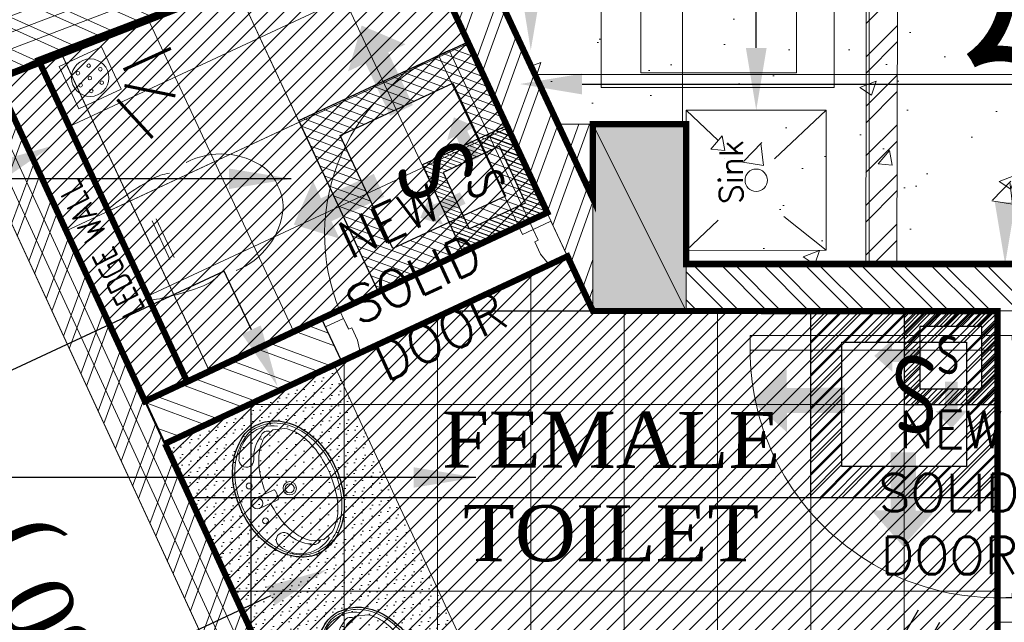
# Model space of a CAD drawing. Header units: millimetres. Extents: x 52937 to 262245, y 6619 to 63681.
# Tile 9 of 56: x 61606 to 64771, y 41341 to 43276. Entities that reach past the tile are written whole.
import ezdxf

# ---------------------------------------------------------------- set-up
doc = ezdxf.new("R2010")
doc.units = ezdxf.units.MM
doc.linetypes.add('CONTINU', pattern=[0])
for name, color, linetype, lineweight in [('AL_F-SLAT-WALL', 8, 'Continuous', 15), ('COLUMN', 8, 'Continuous', 0), ('COUNTERS', 8, 'Continuous', 18), ('FALSE-CEILING', 8, 'Continuous', 13), ('FLOORING-WITH-HATCH', 8, 'Continuous', 20), ('HATCH', 8, 'Continuous', 5), ('P-DRAIN-HOLE', 8, 'Continuous', 0), ('P-SINK', 8, 'Continuous', 20), ('P-WASH-BASIN', 8, 'Continuous', 0), ('P-WATER-CLOSET', 8, 'Continuous', 0), ('SINGLE-DOORS', 8, 'Continuous', 0), ('TEXT', 8, 'Continuous', 5), ('WALL-HATCH', 8, 'Continuous', 5), ('WALLS', 8, 'Continuous', 5), ('WATER-COOLER', 8, 'Continuous', 20)]:
    doc.layers.add(name, color=color, linetype=linetype, lineweight=lineweight)
for name, color, linetype in [('AREA', 8, 'Continuous'), ('ARROWS', 6, 'Continuous'), ('E-16A-RAW-POINT', 6, 'Continuous'), ('LEGEND-TABLE', 8, 'Continuous'), ('RAISED-FLOOR-AREA', 8, 'Continuous')]:
    doc.layers.add(name, color=color, linetype=linetype)
doc.styles.add('1', font='isocpeur.ttf', dxfattribs={"width": 0.75})
doc.styles.add('ARIAL', font='romans.shx', dxfattribs={"width": 0.8})
doc.styles.add('Scale_50', font='simplex.shx', dxfattribs={"height": 75})
doc.styles.get("Standard").update_dxf_attribs({"font": 'arial.ttf'})
doc.styles.add('style1', font='swiss.ttf', dxfattribs={"height": 8})
doc.styles.add('survey', font='times.ttf')
doc.linetypes.add('ZIGZAG', pattern='A,0.0001,-0.2,[131,ltypeshp.shx,S=0.2,R=0,X=-0.2,Y=0],-0.4,[131,ltypeshp.shx,S=0.2,R=180,X=0.2,Y=0],-0.2', length=0.8001)
doc.dimstyles.new('Nilesh', dxfattribs={"dimtxt": 150, "dimasz": 100, "dimexe": 50, "dimexo": 50, "dimgap": 10, "dimtad": 0, "dimdec": 0, "dimrnd": 5, "dimzin": 0, "dimdsep": 46, "dimtxsty": 'Standard', "dimblk": 'ARCHTICK', "dimcen": 0.09, "dimclrd": 5, "dimclre": 8, "dimclrt": 7, "dimadec": 0, "dimazin": 0, "dimtfac": 1, "dimtdec": 0, "dimtofl": 0, "dimtmove": 1, "dimatfit": 3, "dimfxl": 0.18, "dimtolj": 1, "dimtzin": 0, "dimarcsym": 0})
pattern_1 = [(45, (-10519421.81338038, -1781447.460214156), (-26.51650429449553, 26.51650429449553), [])]

# ---------------------------------------------------------------- blocks, each defined once
blk = doc.blocks.new('SINK')
at = {"layer": 'P-SINK'}
for p, q in [((-1075086.489999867, -1125965.55612578), (-1074989.402143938, -1126068.311814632)), ((-1074636.489999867, -1125965.55612578), (-1074733.577855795, -1126068.311814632)), ((-1075086.489999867, -1126415.55612578), (-1074978.244074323, -1126278.754589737)), ((-1074636.489999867, -1126415.55612578), (-1074792.270565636, -1126248.956455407))]:
    blk.add_line(p, q, dxfattribs=at)
blk.add_lwpolyline([(-1074636.489999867, -1126415.55612578), (-1074636.489999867, -1125965.55612578), (-1075086.489999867, -1125965.55612578), (-1075086.489999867, -1126415.55612578)], close=True, dxfattribs=at)
blk.add_circle((-1074861.489999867, -1126190.55612578), 36.03669023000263, dxfattribs=at)
at = {"layer": 'P-SINK', "insert": (-1074937.90898223, -1126071.960816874), "char_height": 74.99999999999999, "width": 574.3115482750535, "attachment_point": 1, "rotation": 0.00029724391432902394, "style": 'Scale_50'}
blk.add_mtext('Sink   ', dxfattribs=at)
blk = doc.blocks.new('WATER-COOLER-M15')
at = {"layer": 'WATER-COOLER'}
for points in [[(-1057393.061917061, -1158885.550681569), (-1057393.064511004, -1159635.550681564), (-1058143.064511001, -1159635.548087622), (-1058143.061917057, -1158885.548087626)], [(-1057515.142558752, -1158938.824874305), (-1057515.144806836, -1159588.824874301), (-1058015.144806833, -1159588.823145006), (-1058015.142558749, -1158938.82314501)]]:
    blk.add_lwpolyline(points, close=True, dxfattribs=at)
at = {"layer": 'WATER-COOLER', "insert": (-1057916.838678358, -1159057.017467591, 53342.10100800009), "char_height": 74.99999999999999, "width": 574.3115482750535, "attachment_point": 3, "rotation": 89.99980183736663, "style": 'Scale_50'}
blk.add_mtext('M15 \\PWater  Cooler   ', dxfattribs=at)
blk = doc.blocks.new('A$C0FCE1A72')
at = {"layer": 'FLOORING-WITH-HATCH', "ltscale": 0.2}
h = blk.add_hatch(dxfattribs=at)
h.set_pattern_fill('ANSI31', color=256, scale=100, angle=540, style=0)
h.set_pattern_definition([(224.9999999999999, (-753112.874733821, -3701586.918195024), (8.838834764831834, -8.838834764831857), [])])
h.paths.add_polyline_path([(95.88999002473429, 377.8900506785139), (95.88999002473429, 77.89005067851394), (395.8899900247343, 77.89005067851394), (395.8899900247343, 377.8900506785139)])
h.paths.add_polyline_path([(145.8899900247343, 327.8900506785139), (145.8899900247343, 127.8900506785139), (345.8899900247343, 127.8900506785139), (345.8899900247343, 327.8900506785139)], flags=16)
at = {"layer": 'FLOORING-WITH-HATCH', "ltscale": 125}
for points in [[(57.18103921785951, 254.3131865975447), (150.6618353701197, 254.5625193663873), (150.9111681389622, 214.0972323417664), (57.43037198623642, 213.8478995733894), (57.50956800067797, 183.0099244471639), (-0.0004168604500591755, 233.7274430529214), (57.1018432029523, 285.1511617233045)], [(227.2168541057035, 57.18109987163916), (226.967521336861, 150.6618960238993), (267.4328083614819, 150.9112287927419), (267.6821411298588, 57.43043264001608), (298.5201162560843, 57.50962865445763), (247.8025976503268, -0.0003562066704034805), (196.3788789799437, 57.10190385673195)]]:
    blk.add_hatch(color=0, dxfattribs=at).paths.add_polyline_path(points)
at = {"layer": 'FLOORING-WITH-HATCH', "color": 41, "lineweight": 25}
for points in [[(95.88999002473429, 377.8900506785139), (95.88999002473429, 77.89005067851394), (395.8899900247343, 77.89005067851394), (395.8899900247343, 377.8900506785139)], [(145.8899900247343, 327.8900506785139), (145.8899900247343, 127.8900506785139), (345.8899900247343, 127.8900506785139), (345.8899900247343, 327.8900506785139)]]:
    blk.add_lwpolyline(points, close=True, dxfattribs=at)
at = {"layer": 'FLOORING-WITH-HATCH', "linetype": 'ZIGZAG', "ltscale": 100, "insert": (199.5763221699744, 299.4771460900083), "char_height": 125, "width": 163.1779044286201, "attachment_point": 1, "rotation": 0.3172134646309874, "style": '1'}
blk.add_mtext('S', dxfattribs=at)
blk = doc.blocks.new('_ArchTick')
at = {"color": 0, "linetype": 'ByBlock', "const_width": 0.15}
blk.add_lwpolyline([(-0.5, -0.5), (0.5, 0.5)], dxfattribs=at)
blk = doc.blocks.new('A$C607846D0')
at = {"layer": 'FALSE-CEILING', "ltscale": 125}
for points in [[(262.5717767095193, 641.2191415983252), (262.073265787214, 454.3155181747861), (342.9787466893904, 453.8170072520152), (343.4772576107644, 640.7206306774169), (405.1340847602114, 640.5622877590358), (303.7304982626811, 755.5465946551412), (200.9149495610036, 641.3774845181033)], [(677.2073493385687, 247.077212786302), (490.3037259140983, 246.5787018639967), (489.8052149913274, 327.4841827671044), (676.7088384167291, 327.982693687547), (676.5504954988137, 389.6395208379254), (791.5348023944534, 288.2359343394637), (677.3656922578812, 185.4203856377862)]]:
    blk.add_hatch(color=0, dxfattribs=at).paths.add_polyline_path(points)
at = {"layer": 'FALSE-CEILING', "ltscale": 0.2}
h = blk.add_hatch(dxfattribs=at)
h.set_pattern_fill('ANSI31', color=256, scale=199.9379884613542, angle=360, style=0)
h.set_pattern_definition([(44.99999999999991, (1502530.487630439, 7402277.813184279), (-17.67218843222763, 17.67218843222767), [])])
h.paths.add_polyline_path([(-0.0005136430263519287, 0.0001165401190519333), (-0.0005136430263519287, 599.8140819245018), (599.8134517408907, 599.8140819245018), (599.8134517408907, 0.0001165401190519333)])
h.paths.add_polyline_path([(99.96848058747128, 99.96911077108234), (99.96848058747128, 499.8450876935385), (499.8444575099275, 499.8450876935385), (499.8444575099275, 99.96911077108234)], flags=16)
at = {"layer": 'FALSE-CEILING', "color": 41, "lineweight": 25}
for points in [[(-0.0005136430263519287, 0.0001165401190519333), (-0.0005136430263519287, 599.8140819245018), (599.8134517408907, 599.8140819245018), (599.8134517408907, 0.0001165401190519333)], [(99.96848058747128, 99.96911077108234), (99.96848058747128, 499.8450876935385), (499.8444575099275, 499.8450876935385), (499.8444575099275, 99.96911077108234)]]:
    blk.add_lwpolyline(points, close=True, dxfattribs=at)
at = {"layer": 'FALSE-CEILING', "linetype": 'ZIGZAG', "ltscale": 100, "insert": (192.3716533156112, 143.1523869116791), "char_height": 249.9224855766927, "width": 326.2546197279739, "attachment_point": 7, "rotation": 359.68278653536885, "style": '1'}
blk.add_mtext('S', dxfattribs=at)
blk = doc.blocks.new('BASIN-C')
at = {"layer": 'P-WASH-BASIN'}
for points in [[(0, 0, -0.0732206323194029), (0.1142419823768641, -0.0168199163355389, -0.0842041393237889), (0.2043538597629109, -0.0615075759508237, -0.1064785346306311), (0.2732581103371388, -0.1384633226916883, -0.1518998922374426), (0.2889999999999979, -0.2100000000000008, -0.1302532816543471), (0.2686908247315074, -0.2866376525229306, -0.1064785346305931), (0.2043538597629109, -0.358492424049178, -0.0842041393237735), (0.1142419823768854, -0.4031800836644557, -0.0732206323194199), (0, -0.4200000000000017, -0.0732206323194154), (-0.1142419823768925, -0.4031800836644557, -0.0842041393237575), (-0.2043538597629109, -0.358492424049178, -0.1064785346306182), (-0.2686908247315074, -0.2866376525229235, -0.1302532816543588), (-0.2889999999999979, -0.2100000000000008, -0.1302532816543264), (-0.2686908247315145, -0.1333623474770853, -0.1064785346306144), (-0.2043538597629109, -0.0615075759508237, -0.0842041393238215), (-0.1142419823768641, -0.016819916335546, -0.0732206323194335)], [(0, -0.0090000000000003, -0.0732206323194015), (0.1116480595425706, -0.0254380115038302, -0.0842041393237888), (0.1990633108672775, -0.0687883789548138, -0.1064785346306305), (0.2654392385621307, -0.1429203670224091, -0.1527517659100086), (0.2799994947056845, -0.2096162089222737, -0.1309228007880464), (0.2608719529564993, -0.2821806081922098, -0.1064785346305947), (0.1990633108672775, -0.3512116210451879, -0.0842041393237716), (0.1116480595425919, -0.3945619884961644, -0.0732206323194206), (0, -0.4110000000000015, -0.073220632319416), (-0.1116480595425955, -0.3945619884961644, -0.0842041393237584), (-0.1990633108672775, -0.3512116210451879, -0.1064785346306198), (-0.2608719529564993, -0.2821806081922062, -0.1302532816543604), (-0.2799999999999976, -0.2100000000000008, -0.130253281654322), (-0.2608719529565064, -0.1378193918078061, -0.106478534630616), (-0.1990633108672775, -0.0687883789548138, -0.0842041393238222), (-0.1116480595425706, -0.0254380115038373, -0.0732206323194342)]]:
    blk.add_lwpolyline(points, format="xyb", close=True, dxfattribs=at)
for points in [[(-0.2420338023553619, -0.2421231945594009, -0.4402742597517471), (-0.2409999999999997, -0.1990000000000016, -0.183566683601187), (-0.166999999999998, -0.1330000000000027, 1.108784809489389), (-0.1969999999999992, -0.0810000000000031, 0.453460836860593), (-0.2489999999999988, -0.2780000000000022, 0.5317277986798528)], [(-0.0220999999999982, -0.0710000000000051), (-0.0220999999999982, -0.1520000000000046, 0.4142135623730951), (-0.0151000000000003, -0.1590000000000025), (0.0151000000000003, -0.1590000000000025, 0.4142135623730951), (0.0220999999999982, -0.1520000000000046), (0.0220999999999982, -0.0710000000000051)], [(0.2404939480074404, -0.2435011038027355, 0.4615369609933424), (0.2409999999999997, -0.1990000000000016, 0.183566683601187), (0.166999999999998, -0.1330000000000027, -1.108784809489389), (0.1969999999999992, -0.0810000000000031, -0.453460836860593), (0.2489999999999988, -0.2780000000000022, -0.5317277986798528)], [(-0.0010000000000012, -0.3890000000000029, -0.056157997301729), (-0.0996234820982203, -0.3778879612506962, -0.0699211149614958), (-0.1742411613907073, -0.3494594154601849, -0.1060368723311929), (-0.2337844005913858, -0.2977697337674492), (-0.2460000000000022, -0.2540000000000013), (-0.2304030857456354, -0.2072949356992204, -0.1060368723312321), (-0.1742411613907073, -0.1585405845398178, -0.0699211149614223), (-0.0996234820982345, -0.1301120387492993, -0.0442217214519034), (-0.0220999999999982, -0.1195025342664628, -0.0561579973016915)], [(0.0220999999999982, -0.1196023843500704, -0.0430900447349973), (0.0976234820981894, -0.1301120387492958, -0.0699211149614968), (0.1722411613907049, -0.1585405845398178, -0.1060368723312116), (0.2284030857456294, -0.2072949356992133), (0.2439999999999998, -0.2540000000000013), (0.2284030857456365, -0.3007050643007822, -0.1060368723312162), (0.1722411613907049, -0.3494594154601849, -0.069921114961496), (0.0976234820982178, -0.3778879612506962, -0.056157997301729), (-0.0010000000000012, -0.3890000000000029, -0.056157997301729)]]:
    blk.add_lwpolyline(points, format="xyb", dxfattribs=at)
for centre, radius in [((-0.0779999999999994, -0.0710000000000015), 0.0120000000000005), ((0, -0.0710000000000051), 0.0220999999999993), ((0.0779999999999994, -0.0710000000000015), 0.0120000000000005), ((0, -0.2160000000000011), 0.027), ((0, -0.2160000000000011), 0.0179999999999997)]:
    blk.add_circle(centre, radius, dxfattribs=at)
blk = doc.blocks.new('DOOR-SERVER-CASHIER')
at = {"layer": 'SINGLE-DOORS'}
for points in [[(736.9999999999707, 120), (736.9999999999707, 756), (698.9999999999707, 756), (698.9999999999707, 120)], [(65.9999999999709, 9.095e-13), (-2.91038e-11, 0), (-2.91038e-11, 120), (62.9999999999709, 120), (62.9999999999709, 82), (74.99999999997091, 82), (74.99999999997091, 37.99999999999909)], [(733.9999999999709, 9.095e-13), (799.9999999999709, 0), (799.9999999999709, 120), (736.9999999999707, 120), (736.9999999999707, 82), (724.9999999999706, 82), (724.9999999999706, 37.99999999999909)]]:
    blk.add_lwpolyline(points, close=True, dxfattribs=at)
blk.add_arc((698.9999999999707, 120), 636, 90, 183.425372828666, dxfattribs=at)
blk = doc.blocks.new('WC')
at = {"layer": 'P-WATER-CLOSET'}
for p, q in [((40403.38040448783, 25530.20574949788), (40724.74935273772, 25530.20431154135)), ((40632.92907392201, 25400.73084069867), (40495.19952467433, 25400.73145694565)), ((40632.92914164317, 25415.86623853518), (40495.19959239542, 25415.86685478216))]:
    blk.add_line(p, q, dxfattribs=at)
for centre, radius, start, end in [((41216.23573964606, 25303.25659445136), 843.9429571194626, 164.4002702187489, 176.2327330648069), ((39911.89198671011, 25303.26243051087), 843.9429571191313, 3.76675420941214, 15.59921705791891), ((40511.44508361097, 25344.96481285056), 138.0145341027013, 174.2856018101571, 198.4860469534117), ((40616.68301594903, 25344.96434198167), 138.0145341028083, 341.5134403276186, 5.713885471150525), ((40612.71849987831, 25225.52729229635), 241.3277358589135, 177.1268641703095, 240.2045019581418), ((40514.19765233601, 25223.55477502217), 240.2258601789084, 300.2794407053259, 3.357078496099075), ((40555.11670888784, 25145.82050883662), 143.9100264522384, 244.3408793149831, 273.5639467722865), ((40573.00960860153, 25145.82042877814), 143.9100264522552, 266.4355405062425, 295.6586079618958)]:
    blk.add_arc(centre, radius, start, end, dxfattribs=at)
blk = doc.blocks.new('DRAIN-HOLE')
for p, q in [((-71.0633351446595, 75.50566622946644), (78.93666485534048, 75.50566622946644)), ((-71.0633351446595, 75.50566622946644), (-71.06333514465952, -74.49433377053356)), ((78.93666485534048, -74.49433377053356), (78.93666485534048, 75.50566622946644)), ((-71.06333514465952, -74.49433377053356), (78.93666485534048, -74.49433377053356))]:
    blk.add_line(p, q)
for centre, radius in [((3.828416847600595, 0.2107309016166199), 60.24337923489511), ((-25.73840905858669, 30.47989496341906), 5.875515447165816), ((12.87154820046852, 38.8621883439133), 5.875515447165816), ((4.477904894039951, 1.98034286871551), 5.875515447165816), ((43.9274705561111, 15.39181946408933), 5.875515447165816), ((-33.29279263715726, -11.43130901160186), 5.875515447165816), ((33.85513345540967, -26.51938451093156), 5.875515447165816), ((-7.272951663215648, -40.7692482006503), 5.875515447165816)]:
    blk.add_circle(centre, radius)
blk = doc.blocks.new('16A-RAW-POINT')
at = {"layer": 'E-16A-RAW-POINT', "color": 6, "flags": 128}
for points in [[(0.3068238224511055, 0.1413586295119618), (0.3068238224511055, 3.341358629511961)], [(0.7068238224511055, 0.1413586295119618), (0.7068238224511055, 3.341358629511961)], [(0.9068238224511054, 0.9159552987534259), (1.320934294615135, 2.461436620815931), (2.013754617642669, 2.06143662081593)], [(1.160164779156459, 1.861436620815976), (1.713754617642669, 1.541821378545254)]]:
    blk.add_lwpolyline(points, dxfattribs=at)
blk.add_lwpolyline([(-0.2931761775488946, 0.9159552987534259, 1), (1.306823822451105, 0.9159552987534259, 1)], format="xyb", close=True, dxfattribs=at)

msp = doc.modelspace()

# ---------------------------------------------------------------- hatches: boundary and pattern name
at = {"layer": 'COLUMN'}
msp.add_hatch(color=256, dxfattribs=at).paths.add_polyline_path([(63448.62174144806, 42940.37673758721), (63748.62174141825, 42940.37673758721), (63748.62174141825, 42340.37673758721), (63448.62174144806, 42340.37673758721)])
at = {"layer": 'FLOORING-WITH-HATCH', "linetype": 'CONTINU'}
h = msp.add_hatch(dxfattribs=at)
h.set_pattern_fill('_USER', color=8, scale=600, style=0, double=1, pattern_type=0)
h.set_pattern_definition([(0, (69735.73135926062, 45499.98402495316), (0, 600), []), (90, (69735.73135926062, 45499.98402495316), (-600, 3.673940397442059e-14), [])])
h.paths.add_polyline_path([(66148.67861738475, 39964.84356071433), (66148.62174141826, 40664.84356071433), (66448.62174144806, 40664.84356071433), (66448.6787077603, 40114.8435498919), (67018.61905076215, 40114.88768046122), (67018.61905075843, 40414.87943799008), (68018.61905073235, 40414.87943800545), (68018.62170998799, 42889.84356070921), (69735.76942257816, 42889.84356070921), (69735.85773828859, 45499.9866963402), (68099.06574601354, 45465.38835360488), (67714.25576808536, 45457.25427941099), (63002.07147102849, 43655.84653662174), (63448.62174144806, 42700.9409328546), (63448.62174144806, 42940.37673758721), (63748.60587187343, 42940.37673758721), (63748.59485099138, 42490.82074286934), (64899.09935738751, 42490.79253820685), (64899.26113663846, 42340.62573957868), (65199.02315651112, 42340.48858312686), (65198.90829264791, 41340.48858974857), (64898.93373648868, 41340.63320624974), (64909.83392884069, 39694.22402872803), (64488.45049803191, 39694.86629534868), (64489.15104704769, 38561.44919078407), (66298.58388716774, 39405.74664233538), (66298.58388716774, 39964.84356071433)])
h = msp.add_hatch(dxfattribs=at)
h.set_pattern_fill('AR-CONC', color=8, scale=75, style=0)
h.set_pattern_definition([(49.99999999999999, (-10519421.81338038, -1781447.460214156), (537.9451369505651, -47.06410123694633), [56.25, -618.75]), (355, (-10519421.81338038, -1781447.460214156), (-104.06350020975, 564.1441002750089), [45, -495]), (100.45144446, (-10519376.98461963, -1781451.382222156), (433.881635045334, 517.0799932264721), [47.80514399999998, -525.8565839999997]), (46.18420000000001, (-10519421.81338038, -1781297.460214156), (800.4309980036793, -124.1394605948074), [84.375, -928.125]), (96.63563549, (-10519355.11082163, -1781307.805194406), (700.9964592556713, 730.5889505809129), [71.7077565, -788.7853199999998]), (351.1841639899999, (-10519421.81338038, -1781297.460214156), (700.9964587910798, 730.5889502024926), [67.5, -742.5000007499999]), (21, (-10519346.81338038, -1781334.960214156), (447.6802890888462, -301.9641679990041), [56.25, -618.75]), (326.0000000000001, (-10519346.81338038, -1781334.960214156), (182.4864989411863, 543.8625337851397), [45, -495]), (71.45144474, (-10519309.50668989, -1781360.123894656), (630.1667825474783, 241.8983646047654), [47.8051425, -525.856584]), (37.50000000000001, (-10519421.81338038, -1781447.460214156), (9.119891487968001, 249.6703903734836), [0, -488.9999999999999, 0, -502.5, 0, -496.875]), (7.499999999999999, (-10519421.81338038, -1781447.460214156), (197.3021530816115, 295.8087839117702), [0, -286.5, 0, -477.75, 0, -189.375]), (327.5, (-10519589.06338038, -1781447.460214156), (400.3668271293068, -16.91615380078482), [0, -187.5, 0, -585, 0, -776.25]), (317.5, (-10519664.06338038, -1781447.460214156), (437.3896270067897, 75.07873674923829), [0, -243.75, 0, -388.5, 0, -551.25])])
h.paths.add_polyline_path([(66148.67861738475, 39964.84356071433), (66148.62174141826, 40664.84356071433), (66448.62174144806, 40664.84356071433), (66448.6787077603, 40114.8435498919), (67018.61905076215, 40114.88768046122), (67018.61905075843, 40414.87943799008), (68018.61905073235, 40414.87943800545), (68018.62170998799, 42889.84356070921), (69735.76942257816, 42889.84356070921), (69735.85773828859, 45499.9866963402), (68099.06574601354, 45465.38835360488), (67714.25576808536, 45457.25427941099), (63002.07147102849, 43655.84653662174), (63448.62174144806, 42700.9409328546), (63448.62174144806, 42940.37673758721), (63748.60587187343, 42940.37673758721), (63748.59485099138, 42490.82074286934), (64899.09935738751, 42490.79253820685), (64899.26113663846, 42340.62573957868), (65199.02315651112, 42340.48858312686), (65198.90829264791, 41340.48858974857), (64898.93373648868, 41340.63320624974), (64909.83392884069, 39694.22402872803), (64488.45049803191, 39694.86629534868), (64489.15104704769, 38561.44919078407), (66298.58388716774, 39405.74664233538), (66298.58388716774, 39964.84356071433)])
h = msp.add_hatch(dxfattribs=at)
h.set_pattern_fill('_USER', color=8, scale=300, angle=25, style=0, double=1, pattern_type=0)
h.set_pattern_definition([(25.00000000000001, (63301.6001291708, 42656.44134011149), (-126.7854785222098, 271.892336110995), []), (115, (63301.6001291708, 42656.44134011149), (-271.892336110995, -126.7854785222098), [])])
h.paths.add_polyline_path([(62144.35018307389, 42113.08480781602), (63301.93100815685, 42656.59669571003), (62861.35840007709, 43602.86552998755), (61666.45038914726, 43146.25695284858)])
h = msp.add_hatch(dxfattribs=at)
h.set_pattern_fill('_USER', color=8, scale=300, angle=270, style=0, double=1, pattern_type=0)
h.set_pattern_definition([(270, (64749.03964075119, 42340.22735220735), (300, -5.510910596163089e-14), []), (0, (64749.03964075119, 42340.22735220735), (0, 300), [])])
edge = h.paths.add_edge_path()
edge.add_line((62073.03508181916, 41914.39390445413), (63366.82679792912, 42516.21813242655))
edge.add_line((63366.82679792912, 42516.21813242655), (63448.62174144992, 42340.37672321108))
edge.add_line((63448.62174144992, 42340.37672321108), (64749.03964075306, 42340.22735220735))
edge.add_line((64749.03964075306, 42340.22735220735), (64749.03964075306, 41046.43912080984))
edge.add_line((64749.03964075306, 41046.43912080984), (63142.44264043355, 41029.15046849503))
edge.add_line((63142.44264043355, 41029.15046849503), (62596.53974789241, 40777.74666372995))
edge.add_line((62596.53974789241, 40777.74666372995), (62073.03464279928, 41914.39485446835))
at = {"layer": 'HATCH', "linetype": 'Continuous'}
h = msp.add_hatch(dxfattribs=at)
h.set_pattern_fill('ANSI31', color=8, scale=300, style=0)
h.set_pattern_definition(pattern_1)
h.paths.add_polyline_path([(62008.61016307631, 42050.35668062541), (63301.93100815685, 42656.59669571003), (62861.35840007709, 43602.86552998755), (61530.71036914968, 43083.52882565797)])
at = {"layer": 'HATCH', "linetype": 'CONTINU'}
h = msp.add_hatch(dxfattribs=at)
h.set_pattern_fill('_USER', color=8, scale=600, angle=25, style=0, double=1, pattern_type=0)
h.set_pattern_definition([(25.00000000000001, (63301.93140804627, 42656.59583681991), (-253.5709570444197, 543.7846722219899), []), (115, (63301.93140804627, 42656.59583681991), (-543.78467222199, -253.5709570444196), [])])
h.paths.add_polyline_path([(62008.63272383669, 42050.30790648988), (63301.93100815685, 42656.59669571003), (62861.35840007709, 43602.86552998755), (61530.73292991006, 43083.48005152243)])
h = msp.add_hatch(dxfattribs=at)
h.set_pattern_fill('_USER', color=8, scale=600, angle=270, style=0, double=1, pattern_type=0)
h.set_pattern_definition([(270, (64749.03968064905, 42340.57469407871), (600, -1.102182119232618e-13), []), (0, (64749.03968064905, 42340.57469407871), (0, 600), [])])
edge = h.paths.add_edge_path()
edge.add_line((62073.03508181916, 41914.39390445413), (63366.82679792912, 42516.21813242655))
edge.add_line((63366.82679792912, 42516.21813242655), (63448.62174144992, 42340.37672321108))
edge.add_line((63448.62174144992, 42340.37672321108), (64749.03964075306, 42340.22735220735))
edge.add_line((64749.03964075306, 42340.22735220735), (64749.03964075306, 41046.43912080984))
edge.add_line((64749.03964075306, 41046.43912080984), (63142.44264043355, 41029.15046849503))
edge.add_line((63142.44264043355, 41029.15046849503), (62596.53974789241, 40777.74666372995))
edge.add_line((62596.53974789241, 40777.74666372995), (62073.03464279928, 41914.39485446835))
at = {"layer": 'HATCH', "linetype": 'Continuous'}
h = msp.add_hatch(dxfattribs=at)
h.set_pattern_fill('ANSI31', color=8, scale=300, style=0)
h.set_pattern_definition(pattern_1)
edge = h.paths.add_edge_path()
edge.add_line((62073.03508181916, 41914.39390445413), (63366.82679792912, 42516.21813242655))
edge.add_line((63366.82679792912, 42516.21813242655), (63448.62174144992, 42340.37672321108))
edge.add_line((63448.62174144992, 42340.37672321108), (64749.03964075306, 42340.22735220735))
edge.add_line((64749.03964075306, 42340.22735220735), (64749.03964075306, 41046.43912080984))
edge.add_line((64749.03964075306, 41046.43912080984), (63142.44264043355, 41029.15046849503))
edge.add_line((63142.44264043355, 41029.15046849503), (62596.53974789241, 40777.74666372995))
edge.add_line((62596.53974789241, 40777.74666372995), (62073.03464279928, 41914.39485446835))
edge.add_line((64800.22662883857, 36008.97335240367), (66162.0272791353, 36638.33359406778))
edge.add_line((66162.0272791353, 36638.33359406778), (65198.36912387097, 38724.07198019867))
edge.add_line((65198.36912387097, 38724.07198019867), (66299.36667826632, 39235.78074992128))
edge.add_line((66299.36667826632, 39235.78074992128), (66448.65198426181, 39235.78694529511))
edge.add_line((66448.65198426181, 39235.78694529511), (66448.92884052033, 39964.78646336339))
edge.add_line((66448.92884052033, 39964.78646336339), (68018.62170998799, 39964.78646336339))
edge.add_line((68018.62170998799, 39964.78646336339), (68018.59056756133, 35365.08048925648))
edge.add_line((68018.59056756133, 35365.08048925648), (66448.62174141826, 35364.97302961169))
edge.add_line((66448.62174141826, 35364.97302961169), (66448.62174141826, 36014.84356071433))
edge.add_line((66448.62174141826, 36014.84356071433), (66148.62174141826, 36014.84356071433))
edge.add_line((66148.62174141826, 36014.84356071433), (66148.68504782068, 35365.08049673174))
edge.add_line((66148.68504782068, 35365.08049673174), (65097.82946813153, 35364.97811189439))
edge.add_line((65097.82946813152, 35364.97811189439), (64800.24915956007, 36008.98376504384))
at = {"layer": 'HATCH'}
h = msp.add_hatch(dxfattribs=at)
h.set_pattern_fill('DOTS', color=256, scale=499.9999999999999, angle=3265.007847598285, style=0, double=1)
h.set_pattern_definition([(25.00784759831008, (-163437.1753808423, 813176.3386673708), (0.9494548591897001, 34.92565905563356), [0, -31.24999999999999])])
h.paths.add_polyline_path([(62073.02430138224, 41914.29806782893), (62599.74703398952, 40774.34550181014), (63142.44264043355, 41029.15046849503), (62616.18350732, 42169.43443259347)])
h = msp.add_hatch(dxfattribs=at)
h.set_pattern_fill('DOTS', color=256, scale=500, angle=25, style=0, double=1)
h.set_pattern_definition([(25.00000000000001, (-10519421.81338038, -1781447.460214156), (0.9542384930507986, 34.92552868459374), [0, -31.25])])
h.paths.add_polyline_path([(62073.03332177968, 41914.27852267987), (62599.75605438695, 40774.32595666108), (63142.45166083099, 41029.13092334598), (62616.19252771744, 42169.41488744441)])
edge = h.paths.add_edge_path(flags=16)
edge.add_arc((62603.3299301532, 41831.33683414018), 314.0378892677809, 188.2567955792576, 205.0078355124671, ccw=False)
edge.add_arc((62528.35031036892, 41820.45622658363), 238.2729171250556, 169.0040454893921, 188.2567955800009, ccw=False)
edge.add_arc((62485.20844617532, 41828.8389943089), 194.3241828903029, 144.6925653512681, 169.0040454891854, ccw=False)
edge.add_arc((62406.36860285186, 41884.67607515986), 97.71413945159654, 110.14378026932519, 144.6925653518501, ccw=False)
edge.add_arc((62424.54844322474, 41865.30228688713), 122.6051212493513, 85.32310567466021, 115.00783551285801, ccw=False)
edge.add_arc((62419.75096286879, 41806.65982289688), 181.4434964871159, 61.011625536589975, 85.3231056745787, ccw=False)
edge.add_arc((62392.20959876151, 41756.95010238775), 238.2729171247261, 41.75887544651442, 61.01162553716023, ccw=False)
edge.add_arc((62335.69239827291, 41706.49084106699), 314.0378892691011, 25.00783551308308, 41.75887544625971, ccw=False)
edge.add_arc((62335.69239827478, 41706.49084106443), 314.0378892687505, 8.25679558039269, 25.007835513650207, ccw=False)
edge.add_arc((62410.67201805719, 41717.37144862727), 238.272917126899, -10.995954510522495, 8.256795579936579, ccw=False)
edge.add_arc((62466.45808766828, 41706.53182283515), 181.4434964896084, 324.69256535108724, 349.00404548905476, ccw=False)
edge.add_arc((62514.47388520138, 41672.5253883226), 122.6051212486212, 295.00783551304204, 324.692565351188, ccw=False)
edge.add_arc((62514.47388520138, 41672.52538832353), 122.6051212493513, 265.32310567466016, 295.00783551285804, ccw=False)
edge.add_arc((62519.27136555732, 41731.16785231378), 181.4434964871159, 241.01162553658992, 265.3231056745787, ccw=False)
edge.add_arc((62546.81272966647, 41780.87757282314), 238.2729171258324, 221.7588754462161, 241.01162553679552, ccw=False)
edge.add_arc((62603.3299301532, 41831.33683414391), 314.0378892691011, 205.0078355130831, 221.7588754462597, ccw=False)
edge = h.paths.add_edge_path(flags=16)
edge.add_arc((62869.68917507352, 41232.80760164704), 314.0378892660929, 188.2567955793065, 205.0078355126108, ccw=False)
edge.add_arc((62794.70955529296, 41221.92699409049), 238.272917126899, 169.0040454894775, 188.2567955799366, ccw=False)
edge.add_arc((62751.56769109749, 41230.30976181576), 194.3241828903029, 144.6925653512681, 169.0040454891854, ccw=False)
edge.add_arc((62672.7278477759, 41286.14684266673), 97.71413945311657, 110.1437802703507, 144.6925653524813, ccw=False)
edge.add_arc((62690.90768814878, 41266.773054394), 122.6051212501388, 85.3231056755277, 115.00783551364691, ccw=False)
edge.add_arc((62686.11020779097, 41208.13059040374), 181.4434964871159, 61.011625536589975, 85.3231056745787, ccw=False)
edge.add_arc((62658.56884368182, 41158.42086989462), 238.2729171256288, 41.75887544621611, 61.011625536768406, ccw=False)
edge.add_arc((62602.05164319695, 41107.96160857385), 314.0378892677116, 25.007835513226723, 41.758875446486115, ccw=False)
edge.add_arc((62602.05164319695, 41107.96160857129), 314.0378892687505, 8.25679558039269, 25.007835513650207, ccw=False)
edge.add_arc((62677.03126298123, 41118.84221613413), 238.2729171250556, -10.995954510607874, 8.256795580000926, ccw=False)
edge.add_arc((62732.81733259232, 41108.00259034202), 181.44349648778, 324.69256535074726, 349.0040454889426, ccw=False)
edge.add_arc((62780.83313012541, 41073.99615582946), 122.6051212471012, 295.00783551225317, 324.69256535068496, ccw=False)
edge.add_arc((62780.83313012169, 41073.99615583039), 122.6051212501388, 265.3231056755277, 295.00783551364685, ccw=False)
edge.add_arc((62785.6306104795, 41132.63861982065), 181.4434964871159, 241.01162553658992, 265.3231056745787, ccw=False)
edge.add_arc((62813.17197459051, 41182.34834033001), 238.2729171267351, 221.7588754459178, 241.0116255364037, ccw=False)
edge.add_arc((62869.68917507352, 41232.80760165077), 314.0378892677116, 205.0078355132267, 221.7588754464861, ccw=False)
at = {"layer": 'WALL-HATCH'}
h = msp.add_hatch(dxfattribs=at)
h.set_pattern_fill('ANSI32', color=256, scale=250, angle=-69.0867095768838, style=0)
h.set_pattern_definition([(335.9132904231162, (9306515.138601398, 5520879.403002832), (38.26112877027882, 85.58708153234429), []), (335.9132904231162, (9306530.913918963, 5520838.120266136), (38.26112877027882, 85.58708153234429), [])])
h.paths.add_polyline_path([(61526.63728224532, 43092.83035998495), (67714.24803450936, 45457.29366229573), (67681.98290293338, 45621.60238667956), (61316.81881251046, 43189.29086386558)])
h = msp.add_hatch(dxfattribs=at)
h.set_pattern_fill('ANSI32', color=256, scale=300, angle=180, style=0)
h.set_pattern_definition([(225, (-10519421.81338038, -1781447.460214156), (79.54951288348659, -79.54951288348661), []), (225, (-10519474.84638888, -1781447.460214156), (79.54951288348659, -79.54951288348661), [])])
h.paths.add_polyline_path([(64425.50055795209, 42490.78110301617), (64325.49661654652, 42490.77854198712), (64328.9946830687, 44163.69139172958), (64429.4132868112, 44201.90761430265)])
h = msp.add_hatch(dxfattribs=at)
h.set_pattern_fill('ANSI32', color=256, scale=10, angle=745.082879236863, style=0)
h.set_pattern_definition([(70.08287923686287, (180635.8818988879, -72489.15652895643), (-89.55275221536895, 32.4479131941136), []), (70.08287923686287, (180676.5488049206, -72470.12157439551), (-89.55275221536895, 32.4479131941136), [])])
h.paths.add_polyline_path([(63448.62174144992, 42340.37672321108), (63448.62174144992, 42940.37672321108), (63336.65242958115, 42940.37672321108), (63002.07103302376, 43655.84763586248), (62861.04614622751, 43603.53696561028)])
h = msp.add_hatch(dxfattribs=at)
h.set_pattern_fill('ANSI32', color=256, scale=250, angle=24.80258523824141, style=0)
h.set_pattern_definition([(69.8025852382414, (-6029002.088052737, 8891671.615808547), (-87.98518143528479, 32.36773621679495), []), (69.8025852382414, (-6028961.970413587, 8891690.154956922), (-87.98518143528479, 32.36773621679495), [])])
h.paths.add_polyline_path([(63189.06832659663, 39495.4262398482), (61526.63728224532, 43092.83035998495), (61316.81881248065, 43189.29086387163), (63023.82614881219, 39495.42623972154)])
h = msp.add_hatch(dxfattribs=at)
h.set_pattern_fill('ANSI32', color=256, scale=10, angle=809.9939058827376, style=0)
h.set_pattern_definition([(134.9939058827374, (218986.1936626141, 99780.73673365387), (-67.35908423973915, -67.3447568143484), []), (134.9939058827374, (218986.1984384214, 99825.63803339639), (-67.35908423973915, -67.3447568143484), [])])
h.paths.add_polyline_path([(64949.13215822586, 42340.61429001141), (64948.97037897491, 42490.78108863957), (63748.62174142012, 42490.82072783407), (63748.62174141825, 42340.37672321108)])
h = msp.add_hatch(dxfattribs=at)
h.set_pattern_fill('ANSI32', color=256, scale=10, angle=834.7885443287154, style=0)
h.set_pattern_definition([(159.7885443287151, (178928.0941748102, 159168.8222599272), (-32.90752565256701, -89.38488270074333), []), (159.7885443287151, (178909.2683809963, 159209.586413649), (-32.90752565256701, -89.38488270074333), [])])
h.paths.add_polyline_path([(62640.29091229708, 42180.72945888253), (62576.5408260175, 42316.50842082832), (62010.11118562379, 42050.55771494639), (62073.03508181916, 41914.39390445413)])

# ---------------------------------------------------------------- linework, layer by layer
at = {"layer": 'AREA', "const_width": 5}
msp.add_lwpolyline([(68018.61007963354, 35385.6652354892), (68018.61007962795, 42892.84395365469), (69735.86387629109, 42892.84496952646), (69735.67343922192, 45506.32199635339), (67714.24803450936, 45457.29366229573), (61526.6366381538, 43092.83175376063), (65097.82946813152, 35364.97811189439), (68018.59056756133, 35365.08048925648), (68018.62170998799, 35385.6652354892)], dxfattribs=at)
at = {"layer": 'ARROWS'}
for points in [[(63973.60190689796, 43185.36676440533), (63973.60190689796, 45384.53978584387), (63469.18661961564, 45384.53978584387)], [(63413.88954589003, 43069.53978584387), (65443.68661961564, 43069.53978584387)], [(62350.5806030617, 42280.22672699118), (62263.37786128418, 42468.89743111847), (60370.68678388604, 41587.10928172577)], [(62412.5167502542, 41425.59903683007), (60553.21509344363, 40554.19161861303)]]:
    msp.add_lwpolyline(points, dxfattribs=at)
for points in [[(62318.73309828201, 41698.5797658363, -0.0732206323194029), (62292.54724431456, 41786.23785323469, -0.0842041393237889), (62294.45192829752, 41865.90432775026, -0.1064785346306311), (62326.62774806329, 41941.15128322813, -0.1518998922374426), (62372.71808449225, 41976.4131759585, -0.1302532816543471), (62434.54524647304, 41987.49917588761, -0.1064785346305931), (62507.68431404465, 41965.371725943, -0.0842041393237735), (62569.95028613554, 41915.63920436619, -0.0732206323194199), (62620.28923014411, 41839.24790937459, -0.0732206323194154), (62646.47508411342, 41751.5898219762, -0.0842041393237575), (62644.57040013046, 41671.92334746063, -0.1064785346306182), (62614.52733933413, 41601.66410077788, -0.1302532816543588), (62566.30424393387, 41561.41449925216, -0.1302532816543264), (62504.47708195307, 41550.32849932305, -0.1064785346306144), (62431.33801438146, 41572.45594926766, -0.0842041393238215), (62369.07204229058, 41622.1884708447, -0.0732206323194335)], [(62585.09234320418, 41100.05053334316, -0.0732206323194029), (62558.90648923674, 41187.70862074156, -0.0842041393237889), (62560.81117321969, 41267.37509525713, -0.1064785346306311), (62592.98699298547, 41342.62205073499, -0.1518998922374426), (62639.07732941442, 41377.88394346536, -0.1302532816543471), (62700.90449139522, 41388.96994339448, -0.1064785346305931), (62774.04355896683, 41366.84249344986, -0.0842041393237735), (62836.30953105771, 41317.10997187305, -0.0732206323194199), (62886.64847506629, 41240.71867688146, -0.0732206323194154), (62912.83432903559, 41153.06058948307, -0.0842041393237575), (62910.92964505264, 41073.39411496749, -0.1064785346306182), (62880.8865842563, 41003.13486828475, -0.1302532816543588), (62832.66348885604, 40962.88526675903, -0.1302532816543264), (62770.83632687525, 40951.79926682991, -0.1064785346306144), (62697.69725930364, 40973.92671677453, -0.0842041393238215), (62635.43128721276, 41023.65923835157, -0.0732206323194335)]]:
    msp.add_lwpolyline(points, format="xyb", close=True, dxfattribs=at)
for points in [[(63282.99102727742, 43378.25541155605), (63248.83811743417, 43178.39373473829), (63216.32492074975, 43378.52869708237)], [(64006.93524023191, 43185.36676440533), (63973.60190689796, 42985.36676440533), (63940.268573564, 43185.36676440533)], [(63413.88954589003, 43036.20645251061), (63213.88954589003, 43069.53978584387), (63413.88954589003, 43102.87311917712)], [(61514.12776584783, 42815.77563924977), (61709.33306758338, 42870.60265162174), (61542.46113752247, 42755.42943395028)], [(64807.02016923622, 42690.79568187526), (64773.68725102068, 42490.7956126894), (64740.35350256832, 42690.79554350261)], [(62380.83834768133, 42294.21171900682), (62434.49055515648, 42098.68025927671), (62320.32285844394, 42266.24173497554)], [(62398.37082078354, 41455.78187616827), (62593.61378628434, 41510.47461365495), (62426.66267972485, 41395.41619749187)]]:
    msp.add_solid(points, dxfattribs=at)
at = {"layer": 'COLUMN'}
msp.add_line((63448.62174144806, 42940.37673758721), (63748.62174141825, 42340.37673758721), dxfattribs=at)
for points in [[(63448.62174144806, 42940.37673758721), (63748.62174141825, 42940.37673758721), (63748.62174141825, 42340.37673758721), (63448.62174144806, 42340.37673758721)], [(63748.62174141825, 42940.37673758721), (63748.62174141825, 42340.37673758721), (63448.62174144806, 42340.37673758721), (63448.62174144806, 42940.37673758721)], [(63748.62174141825, 42340.37673758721), (63448.62174144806, 42340.37673758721), (63448.62174144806, 42940.37673758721), (63748.62174141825, 42940.37673758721)], [(62073.02430138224, 41914.29806782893), (62599.74703398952, 40774.34550181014), (63142.44264043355, 41029.15046849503), (62616.18350732, 42169.43443259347)], [(62073.03332177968, 41914.27852267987), (62599.75605438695, 40774.32595666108), (63142.45166083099, 41029.13092334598), (62616.19252771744, 42169.41488744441)]]:
    msp.add_lwpolyline(points, close=True, dxfattribs=at)
at = {"layer": 'COUNTERS'}
for p, q in [((67691.7209933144, 45571.79737439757, -1.18222264e-06), (61384.65578082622, 43161.68709704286, 2.0077987e-08)), ((67701.45908368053, 45521.99236211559, -1.157097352e-06), (61452.49274914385, 43134.08333021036, 1.0181739e-08)), ((67714.09139660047, 45457.23381060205, -1.153578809e-06), (61465.12506206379, 43069.32477869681, 1.370028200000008e-08)), ((61316.81881247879, 43189.29086387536, 3.0031856e-08), (63023.82614881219, 39495.42623972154, -1.503123e-09)), ((61384.65578082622, 43161.68709704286, 2.9617136e-08), (63069.21407638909, 39516.40089181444, -1.503123e-09)), ((61452.49274914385, 43134.08333021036, 1.0181739e-08), (63114.60200396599, 39537.37554390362, -1.503123e-09))]:
    msp.add_line(p, q, dxfattribs=at)
at = {"layer": 'COUNTERS', "ltscale": 0.01}
msp.add_line((63448.62174144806, 42700.9409328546), (63002.07147102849, 43655.84653662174), dxfattribs=at)
at = {"layer": 'FALSE-CEILING', "color": 8, "linetype": 'Continuous', "const_width": 20, "elevation": 5113.277774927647}
msp.add_lwpolyline([(62008.61016307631, 42050.35668062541), (63301.93100815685, 42656.59669571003), (62861.35840007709, 43602.86552998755), (61530.71036914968, 43083.52882565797)], close=True, dxfattribs=at)
at = {"layer": 'FALSE-CEILING', "color": 8, "linetype": 'Continuous', "const_width": 20}
msp.add_lwpolyline([(62073.03508181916, 41914.39390445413), (63366.82679792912, 42516.21813242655), (63448.62174144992, 42340.37672321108), (64749.03964075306, 42340.22735220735), (64749.03964075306, 41046.43912080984), (63142.44264043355, 41029.15046849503), (62596.53974789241, 40777.74666372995), (62073.03464279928, 41914.39485446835)], dxfattribs=at)
at = {"layer": 'FLOORING-WITH-HATCH', "color": 8, "linetype": 'Continuous', "const_width": 20, "elevation": 4.656612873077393e-10}
msp.add_lwpolyline([(63002.07147102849, 43655.84653662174), (63448.62174144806, 42700.9409328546), (63448.62174144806, 42940.37673758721), (63748.60587187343, 42940.37673758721), (63748.59485099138, 42490.82074286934), (64899.09935738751, 42490.79253820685), (64899.26113663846, 42340.62573957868), (65199.02315651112, 42340.48858312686), (65198.90829264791, 41340.48858974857), (64898.93373648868, 41340.63320624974), (64909.83392884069, 39694.22402872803), (64488.45049803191, 39694.86629534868), (64489.15104704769, 38561.44919078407), (66298.58388716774, 39405.74664233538), (66298.58388716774, 39964.84356071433), (66148.67861738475, 39964.84356071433)], dxfattribs=at)
at = {"layer": 'FLOORING-WITH-HATCH', "color": 8, "linetype": 'Continuous', "const_width": 20, "elevation": 5113.277774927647}
msp.add_lwpolyline([(62144.35018307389, 42113.08480781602), (63301.93100815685, 42656.59669571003), (62861.35840007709, 43602.86552998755), (61666.45038914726, 43146.25695284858)], close=True, dxfattribs=at)
at = {"layer": 'FLOORING-WITH-HATCH', "color": 8, "linetype": 'Continuous', "const_width": 20}
msp.add_lwpolyline([(62073.03508181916, 41914.39390445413), (63366.82679792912, 42516.21813242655), (63448.62174144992, 42340.37672321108), (64749.03964075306, 42340.22735220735), (64749.03964075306, 41046.43912080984), (63142.44264043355, 41029.15046849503), (62596.53974789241, 40777.74666372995), (62073.03464279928, 41914.39485446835)], dxfattribs=at)
at = {"layer": 'HATCH'}
msp.add_line((61526.6366381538, 43092.83175376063), (63189.06832610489, 39495.42624090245), dxfattribs=at)
at = {"layer": 'LEGEND-TABLE'}
msp.add_line((62576.5408260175, 42316.50842082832), (62011.4392645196, 42051.18548136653), dxfattribs=at)
msp.add_lwpolyline([(62640.29091229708, 42180.72945888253), (62576.5408260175, 42316.50842082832), (62010.11118562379, 42050.55771494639), (62073.03464279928, 41914.39485446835), (62478.86310056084, 42104.93688561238), (62483.06687925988, 42106.91029694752), (62494.81868061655, 42112.42824944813)], close=True, dxfattribs=at)
at = {"layer": 'P-DRAIN-HOLE'}
for points, elevation in [([(61939.83085490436, 43115.28941595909, 10.00000000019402, 10.00000000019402, 0), (62091.99294238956, 43184.21755962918, 10.00000000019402, 10.00000000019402, 0)], 323.5430651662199), ([(61942.56451711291, 43064.78525526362, 10.00000000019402, 10.00000000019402, 0), (62106.24251739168, 43031.41008361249, 10.00000000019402, 10.00000000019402, 0)], 4.859504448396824e-10), ([(61919.96936678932, 43019.73453090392, 10.00000000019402, 10.00000000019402, 0), (62032.9954583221, 42896.73252893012, 10.00000000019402, 10.00000000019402, 0)], 4.859478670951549e-10)]:
    msp.add_lwpolyline(points, format="xyseb", dxfattribs=dict(at, elevation=elevation))
at = {"layer": 'RAISED-FLOOR-AREA', "color": 8, "const_width": 50}
msp.add_lwpolyline([(64664.72821605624, 43595.49686625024, -0.52056705), (64664.72821605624, 43145.49686625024, -0.52056705), (64958.76185190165, 42989.53050209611, -0.52056705), (65408.76185190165, 42989.53050209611, -0.52056705), (65858.76185190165, 42989.53050209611, -0.52056705), (66096.36787329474, 42777.13652348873, -0.52056705), (66096.36787329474, 42327.13652348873, -0.52056705), (66096.36787329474, 41877.13652348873, -0.52056705), (66096.36787329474, 41427.13652348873, -0.52056705), (66492.08680870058, 41372.8554588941, -0.52056705), (66942.08680870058, 41372.8554588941, -0.52056705), (67392.08680870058, 41372.8554588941, -0.52056705), (67842.08680870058, 41372.8554588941, -0.52056705), (68292.08680870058, 41372.8554588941, -0.52056705)], format="xyb", dxfattribs=at)
at = {"layer": 'RAISED-FLOOR-AREA', "color": 8, "linetype": 'Continuous', "const_width": 20, "elevation": 5113.277774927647}
msp.add_lwpolyline([(62008.61016307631, 42050.35668062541), (63301.93100815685, 42656.59669571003), (62861.35840007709, 43602.86552998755), (61530.71036914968, 43083.52882565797)], close=True, dxfattribs=at)
at = {"layer": 'RAISED-FLOOR-AREA', "color": 8, "linetype": 'Continuous', "const_width": 20}
msp.add_lwpolyline([(62073.03508181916, 41914.39390445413), (63366.82679792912, 42516.21813242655), (63448.62174144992, 42340.37672321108), (64749.03964075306, 42340.22735220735), (64749.03964075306, 41046.43912080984), (63142.44264043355, 41029.15046849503), (62596.53974789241, 40777.74666372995), (62073.03464279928, 41914.39485446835)], dxfattribs=at)
at = {"layer": 'WALLS'}
for points in [[(61526.63728224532, 43092.83035998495), (67714.24803450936, 45457.29366229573), (67681.98290293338, 45621.60238667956), (61316.81881251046, 43189.29086386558)], [(64425.50055795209, 42490.78110301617), (64325.49661654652, 42490.77854198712), (64328.9946830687, 44163.69139172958), (64429.4132868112, 44201.90761430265)], [(63448.62174144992, 42340.37672321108), (63448.62174144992, 42940.37672321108), (63336.65242958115, 42940.37672321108), (63002.07103302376, 43655.84763586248), (62861.04614622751, 43603.53696561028)], [(63189.06832659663, 39495.4262398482), (61526.63728224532, 43092.83035998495), (61316.81881248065, 43189.29086387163), (63023.82614881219, 39495.42623972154)], [(64949.13215822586, 42340.61429001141), (64948.97037897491, 42490.78108863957), (63748.62174142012, 42490.82072783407), (63748.62174141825, 42340.37672321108)], [(62640.29091229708, 42180.72945888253), (62576.5408260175, 42316.50842082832), (62010.11118562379, 42050.55771494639), (62073.03508181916, 41914.39390445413)]]:
    msp.add_lwpolyline(points, close=True, dxfattribs=at)
msp.add_lwpolyline([(62143.53760238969, 42112.70923671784), (62007.37775157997, 42049.77677269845), (61528.1480446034, 43087.95670874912), (61664.30789541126, 43150.88917277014), (62143.53760238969, 42112.70923671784)], dxfattribs=at)

# ---------------------------------------------------------------- block references
at = {"xscale": -1, "rotation": 114.8059088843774}
msp.add_blockref('WC', (68112.41353257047, 90052.54055862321), dxfattribs=at)
at = {"xscale": 792.265714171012, "yscale": 792.265714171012, "zscale": 792.265714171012, "rotation": 115.0078355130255}
for p in [(62318.73309828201, 41698.5797658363), (62585.09234320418, 41100.05053334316)]:
    msp.add_blockref('BASIN-C', p, dxfattribs=at)
at = {"layer": 'AL_F-SLAT-WALL'}
for name, p, rotation in [('WATER-COOLER-M15', (1121507.422203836, 1202794.38496475), 0.005446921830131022), ('SINK', (-1062311.678554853, 1117522.579410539), 90.00505059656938)]:
    msp.add_blockref(name, p, dxfattribs=dict(at, rotation=rotation))
at = {"layer": 'E-16A-RAW-POINT', "xscale": 131.7775735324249, "yscale": 131.7775735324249, "zscale": 131.7775735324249, "rotation": 90}
msp.add_blockref('16A-RAW-POINT', (64767.17752884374, 41115.1378829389), dxfattribs=at)
at = {"layer": 'FALSE-CEILING', "color": 8, "extrusion": (-0.01246339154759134, -0.005797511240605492, 0.9999055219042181), "rotation": 114.9440458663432}
msp.add_blockref('A$C607846D0', (63422.69683556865, 42715.2771463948, 9189.325489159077), dxfattribs=at)
at = {"layer": 'FALSE-CEILING', "color": 8, "rotation": 180}
msp.add_blockref('A$C607846D0', (64749.0370628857, 42340.54031540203), dxfattribs=at)
at = {"layer": 'FLOORING-WITH-HATCH', "color": 8, "rotation": 294.8062244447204}
msp.add_blockref('A$C0FCE1A72', (62789.57850546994, 42864.41106249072, 5113.277774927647), dxfattribs=at)
at = {"layer": 'FLOORING-WITH-HATCH', "color": 8}
msp.add_blockref('A$C0FCE1A72', (64353.14968655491, 41962.65026472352), dxfattribs=at)
at = {"layer": 'P-DRAIN-HOLE', "xscale": -1, "rotation": 114.802599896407}
msp.add_blockref('DRAIN-HOLE', (61831.21334439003, 43093.48573026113), dxfattribs=at)
at = {"layer": 'SINGLE-DOORS'}
for p, xscale, yscale, zscale, rotation in [((62640.29090951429, 42180.72946481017), 0.9998043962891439, 0.9998043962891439, 0.9998043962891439, 25.15069981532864), ((64898.90830728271, 41340.63319479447), 1.249862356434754, 1.249862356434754, 1.249862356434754, 89.99341878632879)]:
    msp.add_blockref('DOOR-SERVER-CASHIER', p, dxfattribs=dict(at, xscale=xscale, yscale=yscale, zscale=zscale, rotation=rotation))

# ---------------------------------------------------------------- texts
at = {"layer": 'TEXT', "style": 'ARIAL'}
for s, rotation, p in [('NEW', 24.80255996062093, (62667.3146121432, 42504.6143336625)), ('SOLID', 24.80255996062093, (62692.05280446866, 42292.97127958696)), ('DOOR', 24.80255996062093, (62783.29087791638, 42112.05909005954)), ('NEW', 359.9999999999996, (64432.84238535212, 41899.70481049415)), ('SOLID', 359.9999999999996, (64366.51599179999, 41697.20648947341)), ('DOOR', 359.9999999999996, (64373.4468178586, 41494.70816845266))]:
    msp.add_text(s, height=120, rotation=rotation, dxfattribs=at).set_placement(p)
at = {"layer": 'TEXT'}
for s, insert, char_height, width, attachment_point, rotation, style in [('\\pxqc;{\\C5;LEDGE WALL}', (62063.40083310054, 42069.73267212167), 80, 1019.620687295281, 1, 117.03418656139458, '1'), ('V (396 X 80 )', (61845.92350583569, 40745.76977314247, 4.052214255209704e-07), 220, 2475.224988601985, 2, 114.849049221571, 'survey')]:
    msp.add_mtext(s, dxfattribs=dict(at, insert=insert, char_height=char_height, width=width, attachment_point=attachment_point, rotation=rotation, style=style))
at = {"layer": 'TEXT', "insert": (63507.01990611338, 41775.31607379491), "char_height": 180, "attachment_point": 5, "rotation": 359.9555188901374, "style": 'style1'}
msp.add_mtext_dynamic_manual_height_columns('{\\fTimes New Roman|b0|i0|c0|p18;FEMALE TOILET}', width=1753.263590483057, gutter_width=1, heights=[0], dxfattribs=at)

# ---------------------------------------------------------------- leaders
at = {"layer": 'ARROWS', "color": 8, "linetype": 'Continuous'}
for points in [[(62478.97892281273, 42765.16153870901), (59520.47892281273, 42765.16153870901)], [(62478.97892281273, 42765.16153870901), (59520.47892281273, 42765.16153870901)], [(63072.24672252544, 41805.71822967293), (59520.47892281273, 41805.71822967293), (59520.47892281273, 42234.5606089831)], [(63072.24672252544, 41805.71822967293), (59520.47892281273, 41805.71822967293), (59520.47892281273, 42234.5606089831)]]:
    msp.add_leader(points, dimstyle='Nilesh', override={"dimtxt": 175, "dimasz": 200, "dimfxl": 0.5, "dimarcsym": 1}, dxfattribs=at)

doc.saveas('drawing.dxf')
